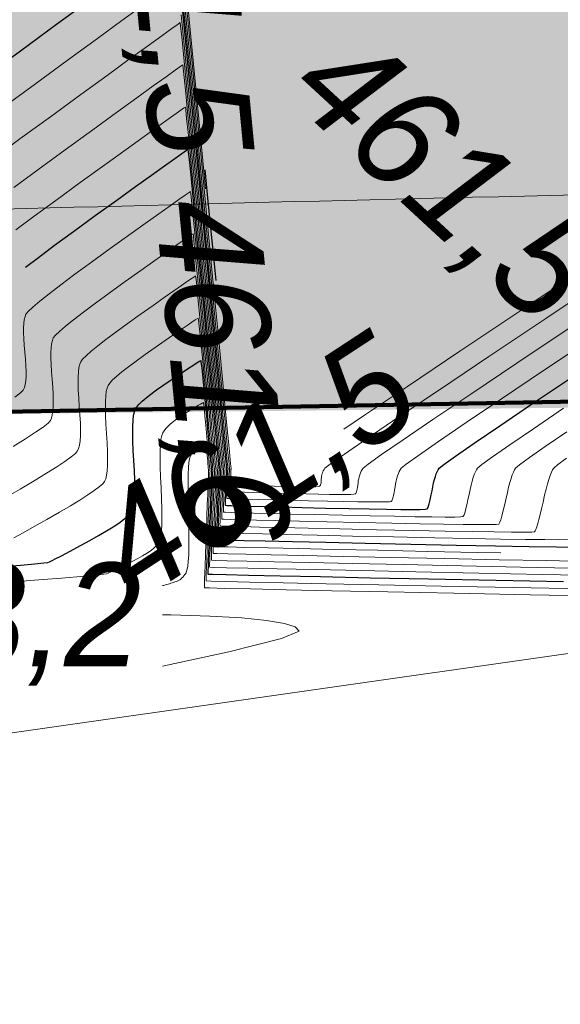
# Model space of a CAD drawing. Header units: metres. Extents: x 730549 to 731755, y 5527678 to 5528494.
# Tile 187 of 207: x 731682.89 to 731684.7, y 5527794.3 to 5527797.59. Entities that reach past the tile are written whole.
import ezdxf

# ---------------------------------------------------------------- set-up
doc = ezdxf.new("R2010")
doc.units = ezdxf.units.M
doc.header["$LTSCALE"] = 0.1
doc.layers.add('3d Modell', color=7, linetype='Continuous', transparency=0.4)
for name, color, linetype in [('LA_Planungsumgriff', 7, 'Continuous'), ('Netzbach mit Ausleitung', 7, 'Continuous'), ('Sparten Strom GEPLANT pdf', 7, 'Continuous'), ('Sparten_Kanal-aus dwg GRUPPE', 7, 'Continuous')]:
    doc.layers.add(name, color=color, linetype=linetype)
doc.styles.add('Arial', font='arial.ttf')
doc.styles.add('Artifakt Element Thin', font='Artifakt Element Thin Italic.ttf')
picture_1 = doc.add_image_def('image1.png', size_in_pixel=(2382, 1684))

# ---------------------------------------------------------------- blocks, each defined once
blk = doc.blocks.new('PDF-Seite')
at = {"color": 255, "linetype": 'Continuous', "lineweight": 9, "transparency": 33554687}
blk.add_wipeout([(0, 103.9213), (293.9185, 103.9213), (293.9185, -103.9213), (0, -103.9213)], dxfattribs=at)
at = {"transparency": 33554687}
image = blk.add_image(picture_1, insert=(0, -103.9213), size_in_units=(293.9185, 207.8426), dxfattribs=at)
image.dxf.flags = 7
blk = doc.blocks.new('Gruppe')
at = {"color": 7, "transparency": 33554687, "insert": (-866.8829, -464.8712, -30.1596), "char_height": 0.3606569, "attachment_point": 1, "rotation": 2.2512, "line_spacing_factor": 0.25, "style": 'Arial'}
blk.add_mtext('A S=460.999 T=2.03m Ei 800/1200->M1308E S=461.002 T=2.03m Ei 800/1200->M1280E S=461.004 T=2.03m DN 500->M1306', dxfattribs=at)
blk = doc.blocks.new('Gruppe-1')
at = {"color": 7, "transparency": 33554687}
blk.add_blockref('Gruppe', (0, 0), dxfattribs=at)
blk = doc.blocks.new('Gruppe-3')
at = {"color": 7, "linetype": 'Continuous', "lineweight": 25, "transparency": 33554585, "flags": 128}
for points in [[(-856.8703, -464.8245), (-856.8276, -464.7919), (-856.7736, -464.7516), (-856.7105, -464.7053), (-856.6382, -464.6528), (-856.5661, -464.6009), (-856.5035, -464.5558), (-856.4505, -464.5178), (-856.4071, -464.4867), (-856.3733, -464.4625), (-856.349, -464.4453), (-856.3342, -464.435), (-856.3291, -464.4317), (-856.3279, -464.4402), (-856.3252, -464.4654), (-856.321, -464.5072), (-856.3152, -464.5657), (-856.3078, -464.6409), (-856.2989, -464.7327), (-856.2885, -464.8412), (-856.2765, -464.9663), (-856.2645, -465.0915), (-856.2542, -465.2), (-856.2454, -465.2919), (-856.2382, -465.3672), (-856.2326, -465.4258), (-856.2286, -465.4678), (-856.2262, -465.4932), (-856.2254, -465.5019), (-856.2255, -465.5041), (-856.2257, -465.5098), (-856.226, -465.519), (-856.2265, -465.5317), (-856.2272, -465.5479), (-856.228, -465.5676), (-856.2289, -465.5908), (-856.23, -465.6176), (-856.231, -465.6443), (-856.2319, -465.6675), (-856.2326, -465.6872), (-856.2332, -465.7034), (-856.2335, -465.716), (-856.2337, -465.7251), (-856.2337, -465.7307), (-856.2335, -465.7328), (-856.2231, -465.7333), (-856.1926, -465.7342), (-856.1419, -465.7355), (-856.0711, -465.7371), (-855.9801, -465.7392), (-855.869, -465.7417), (-855.7377, -465.7445), (-855.5863, -465.7477), (-855.4348, -465.7509), (-855.3033, -465.7535), (-855.1917, -465.7555), (-855.1002, -465.7569), (-855.0287, -465.7578)], [(-857.0083, -464.1916), (-856.8876, -464.1031), (-856.7671, -464.0151), (-856.6626, -463.9388)], [(-856.3495, -463.9495), (-856.3374, -464.074), (-856.3227, -464.226), (-856.3054, -464.4056), (-856.2854, -464.6128), (-856.2655, -464.82), (-856.2483, -464.9997), (-856.2336, -465.1518), (-856.2217, -465.2763), (-856.2124, -465.3732), (-856.2057, -465.4426), (-856.2018, -465.4844), (-856.2004, -465.4986), (-856.2004, -465.4999), (-856.2006, -465.5029), (-856.2008, -465.5078), (-856.201, -465.5144), (-856.2014, -465.5228), (-856.2019, -465.533), (-856.2024, -465.5449), (-856.203, -465.5586), (-856.2037, -465.5723), (-856.2042, -465.5842), (-856.2045, -465.5943), (-856.2048, -465.6027), (-856.2049, -465.6092), (-856.2049, -465.614), (-856.2048, -465.6169), (-856.2046, -465.6181), (-856.1991, -465.6185), (-856.1833, -465.6192), (-856.1571, -465.62), (-856.1205, -465.621), (-856.0736, -465.6223), (-856.0163, -465.6237), (-855.9487, -465.6254), (-855.8707, -465.6273), (-855.7926, -465.629), (-855.7247, -465.6304), (-855.667, -465.6314), (-855.6195, -465.6321), (-855.5823, -465.6323), (-855.5552, -465.6321), (-855.5384, -465.6316), (-855.5317, -465.6306), (-855.5301, -465.6287), (-855.5283, -465.6251), (-855.5265, -465.6199), (-855.5245, -465.6131), (-855.5223, -465.6047), (-855.5201, -465.5947), (-855.5177, -465.583), (-855.5152, -465.5697), (-855.5126, -465.5562), (-855.5098, -465.5438), (-855.507, -465.5327), (-855.504, -465.5227), (-855.5009, -465.5138), (-855.4977, -465.5062), (-855.4944, -465.4997), (-855.4909, -465.4944), (-855.4757, -465.482), (-855.437, -465.4543), (-855.3748, -465.4113), (-855.2891, -465.3529), (-855.1799, -465.2792), (-855.0472, -465.1902)], [(-856.2726, -464.5002), (-856.2623, -464.6056), (-856.242, -464.8137), (-856.2366, -464.8685)], [(-856.9517, -465.8235), (-856.8871, -465.818), (-856.8397, -465.8137), (-856.8096, -465.8105), (-856.7967, -465.8086), (-856.7908, -465.8062), (-856.7816, -465.802), (-856.769, -465.7957), (-856.7531, -465.7875), (-856.7339, -465.7773), (-856.7112, -465.7652), (-856.6853, -465.7511), (-856.656, -465.7351), (-856.6267, -465.7187), (-856.6008, -465.7036), (-856.5783, -465.6898), (-856.5591, -465.6773), (-856.5434, -465.666), (-856.5309, -465.6561), (-856.5219, -465.6474), (-856.5163, -465.64), (-856.5127, -465.6315), (-856.5099, -465.6192), (-856.5079, -465.6034), (-856.5067, -465.5839), (-856.5062, -465.5607), (-856.5066, -465.5339), (-856.5077, -465.5035), (-856.5096, -465.4694), (-856.5115, -465.4353), (-856.5127, -465.4049), (-856.5132, -465.378), (-856.5129, -465.3548), (-856.5119, -465.3352), (-856.5101, -465.3192), (-856.5076, -465.3068), (-856.5043, -465.2981), (-856.4993, -465.2905), (-856.4917, -465.2817), (-856.4813, -465.2716), (-856.4682, -465.2603), (-856.4524, -465.2478), (-856.4339, -465.2339), (-856.4127, -465.2189), (-856.3888, -465.2026), (-856.3651, -465.1867), (-856.3445, -465.1729), (-856.327, -465.1613), (-856.3126, -465.1519), (-856.3014, -465.1446), (-856.2932, -465.1394), (-856.2881, -465.1363), (-856.2862, -465.1354), (-856.2856, -465.1385), (-856.2845, -465.1472), (-856.2829, -465.1617), (-856.2808, -465.1819), (-856.2782, -465.2078), (-856.2751, -465.2394), (-856.2716, -465.2768), (-856.2676, -465.3199), (-856.2635, -465.3629), (-856.2601, -465.4003), (-856.2571, -465.432), (-856.2547, -465.4581), (-856.2528, -465.4784), (-856.2515, -465.493), (-856.2507, -465.502), (-856.2504, -465.5052), (-856.2505, -465.5083), (-856.2508, -465.5166), (-856.2513, -465.5301), (-856.252, -465.5489), (-856.2529, -465.5729), (-856.254, -465.6022), (-856.2554, -465.6368), (-856.2569, -465.6766), (-856.2584, -465.7164), (-856.2597, -465.7509), (-856.2608, -465.7801), (-856.2616, -465.8041), (-856.2621, -465.8229), (-856.2624, -465.8363), (-856.2625, -465.8445), (-856.2623, -465.8475), (-856.2471, -465.848), (-856.2019, -465.8492), (-856.1267, -465.8509), (-856.0217, -465.8532), (-855.8866, -465.8561), (-855.7217, -465.8596), (-855.5268, -465.8636), (-855.3019, -465.8682), (-855.077, -465.8727)]]:
    blk.add_lwpolyline(points, dxfattribs=at)
at = {"color": 7, "linetype": 'Continuous', "lineweight": 13, "transparency": 33554585, "flags": 128}
for points in [[(-856.9027, -464.7007), (-856.8416, -464.6551), (-856.77, -464.6025), (-856.688, -464.5429), (-856.6063, -464.4837), (-856.5353, -464.4324), (-856.4752, -464.3891), (-856.426, -464.3536), (-856.3876, -464.3261), (-856.3601, -464.3065), (-856.3435, -464.2948), (-856.3376, -464.291), (-856.3364, -464.3006), (-856.3334, -464.329), (-856.3286, -464.3763), (-856.322, -464.4425), (-856.3137, -464.5275), (-856.3037, -464.6313), (-856.2919, -464.7541), (-856.2783, -464.8956), (-856.2647, -465.0372), (-856.253, -465.16), (-856.243, -465.2639), (-856.2349, -465.349), (-856.2286, -465.4153), (-856.224, -465.4628), (-856.2213, -465.4914), (-856.2204, -465.5012), (-856.2205, -465.5032), (-856.2206, -465.5084), (-856.221, -465.5167), (-856.2214, -465.5282), (-856.222, -465.5429), (-856.2227, -465.5607), (-856.2236, -465.5816), (-856.2246, -465.6058), (-856.2256, -465.6299), (-856.2264, -465.6509), (-856.227, -465.6686), (-856.2275, -465.6832), (-856.2278, -465.6947), (-856.2279, -465.7029), (-856.2279, -465.708), (-856.2277, -465.7099), (-856.2183, -465.7103), (-856.1907, -465.7112), (-856.145, -465.7124), (-856.081, -465.7139), (-855.9988, -465.7158), (-855.8985, -465.7181), (-855.7799, -465.7207), (-855.6432, -465.7236), (-855.5063, -465.7265), (-855.3875, -465.7289), (-855.2868, -465.7307), (-855.2041, -465.7319), (-855.1394, -465.7327), (-855.0928, -465.7329), (-855.0641, -465.7325)], [(-856.9431, -465.5959), (-856.8889, -465.5646), (-856.8414, -465.5365), (-856.8006, -465.5117), (-856.7665, -465.4902), (-856.7391, -465.472), (-856.7184, -465.4571), (-856.7044, -465.4454), (-856.6971, -465.437), (-856.6935, -465.4288), (-856.6907, -465.4176), (-856.6888, -465.4035), (-856.6877, -465.3865), (-856.6873, -465.3665), (-856.6878, -465.3435), (-856.6891, -465.3176), (-856.6912, -465.2888), (-856.6933, -465.2599), (-856.6947, -465.234), (-856.6953, -465.211), (-856.6951, -465.1909), (-856.6941, -465.1737), (-856.6924, -465.1595), (-856.6899, -465.1482), (-856.6867, -465.1398), (-856.6804, -465.1313), (-856.6689, -465.1196), (-856.652, -465.1047), (-856.6299, -465.0866), (-856.6025, -465.0654), (-856.5698, -465.041), (-856.5318, -465.0134), (-856.4885, -464.9827), (-856.4455, -464.9524), (-856.4081, -464.9261), (-856.3764, -464.9039), (-856.3504, -464.8858), (-856.3301, -464.8717), (-856.3155, -464.8617), (-856.3066, -464.8558), (-856.3034, -464.854), (-856.3025, -464.8592), (-856.3008, -464.8745), (-856.2981, -464.8999), (-856.2945, -464.9354), (-856.29, -464.981), (-856.2847, -465.0367), (-856.2783, -465.1025), (-856.2711, -465.1784), (-856.2639, -465.2544), (-856.2577, -465.3202), (-856.2524, -465.376), (-856.2481, -465.4217), (-856.2447, -465.4574), (-856.2423, -465.4829), (-856.2409, -465.4985), (-856.2404, -465.5039), (-856.2405, -465.5066), (-856.2407, -465.5138), (-856.2412, -465.5256), (-856.2418, -465.542), (-856.2426, -465.5629), (-856.2436, -465.5884), (-856.2448, -465.6184), (-856.2461, -465.653), (-856.2475, -465.6875), (-856.2486, -465.7175), (-856.2495, -465.743), (-856.2502, -465.7638), (-856.2507, -465.7801), (-856.2509, -465.7919), (-856.251, -465.799), (-856.2508, -465.8016), (-856.2375, -465.8021), (-856.1982, -465.8032), (-856.1328, -465.8048), (-856.0414, -465.8068), (-855.924, -465.8094), (-855.7806, -465.8124), (-855.6111, -465.816), (-855.4157, -465.82), (-855.2201, -465.824), (-855.0504, -465.8273)], [(-856.9775, -464.4622), (-856.8892, -464.3971), (-856.7878, -464.323), (-856.6867, -464.2494), (-856.5989, -464.1856), (-856.5247, -464.1316), (-856.4638, -464.0875), (-856.4164, -464.0533), (-856.3824, -464.0288), (-856.3619, -464.0142), (-856.3548, -464.0095), (-856.3533, -464.0213), (-856.3496, -464.0563), (-856.3438, -464.1145), (-856.3358, -464.196), (-856.3256, -464.3007), (-856.3132, -464.4287), (-856.2986, -464.5798), (-856.2819, -464.7542), (-856.2651, -464.9286), (-856.2506, -465.0798), (-856.2383, -465.2078), (-856.2283, -465.3127), (-856.2205, -465.3943), (-856.2149, -465.4527), (-856.2115, -465.4879), (-856.2104, -465.4999), (-856.2105, -465.5016), (-856.2106, -465.5057), (-856.2109, -465.5123), (-856.2112, -465.5213), (-856.2117, -465.5328), (-856.2123, -465.5468), (-856.213, -465.5633), (-856.2138, -465.5822), (-856.2146, -465.6011), (-856.2153, -465.6175), (-856.2158, -465.6315), (-856.2161, -465.643), (-856.2163, -465.6519), (-856.2164, -465.6584), (-856.2164, -465.6625), (-856.2161, -465.664), (-856.2087, -465.6644), (-856.187, -465.6652), (-856.151, -465.6662), (-856.1008, -465.6675), (-856.0362, -465.669), (-855.9574, -465.6709), (-855.8643, -465.673), (-855.7569, -465.6754), (-855.6495, -465.6778), (-855.5561, -465.6796), (-855.4769, -465.6811), (-855.4118, -465.682), (-855.3608, -465.6825), (-855.324, -465.6825), (-855.3013, -465.6821), (-855.2926, -465.6812), (-855.2909, -465.6788), (-855.2888, -465.6741), (-855.2863, -465.6669), (-855.2835, -465.6573), (-855.2803, -465.6453), (-855.2768, -465.6309), (-855.2728, -465.6141), (-855.2685, -465.5948), (-855.2641, -465.5754), (-855.2598, -465.5579), (-855.2557, -465.5424), (-855.2516, -465.5288), (-855.2477, -465.5172), (-855.2439, -465.5076), (-855.2402, -465.4999), (-855.2367, -465.4942), (-855.2234, -465.4831), (-855.1904, -465.4592), (-855.1378, -465.4225), (-855.0655, -465.3731)], [(-856.9095, -464.5587), (-856.8296, -464.4998), (-856.7379, -464.433), (-856.6465, -464.3665), (-856.5671, -464.309), (-856.4999, -464.2604), (-856.4449, -464.2206), (-856.402, -464.1897), (-856.3713, -464.1677), (-856.3527, -464.1545), (-856.3462, -464.1502), (-856.3448, -464.1609), (-856.3415, -464.1927), (-856.3362, -464.2454), (-856.3289, -464.3192), (-856.3197, -464.4141), (-856.3084, -464.53), (-856.2952, -464.6669), (-856.2801, -464.8249), (-856.2649, -464.9829), (-856.2518, -465.1199), (-856.2407, -465.2359), (-856.2316, -465.3308), (-856.2245, -465.4048), (-856.2195, -465.4577), (-856.2164, -465.4897), (-856.2154, -465.5006), (-856.2155, -465.5024), (-856.2156, -465.507), (-856.2159, -465.5145), (-856.2163, -465.5248), (-856.2169, -465.5378), (-856.2175, -465.5537), (-856.2183, -465.5725), (-856.2192, -465.594), (-856.2201, -465.6155), (-856.2208, -465.6342), (-856.2214, -465.6501), (-856.2218, -465.6631), (-856.2221, -465.6733), (-856.2222, -465.6807), (-856.2221, -465.6852), (-856.2219, -465.6869), (-856.2135, -465.6874), (-856.1889, -465.6882), (-856.148, -465.6893), (-856.0909, -465.6907), (-856.0175, -465.6924), (-855.9279, -465.6945), (-855.8221, -465.6969), (-855.7, -465.6995), (-855.5779, -465.7021), (-855.4718, -465.7042), (-855.3818, -465.7059), (-855.3079, -465.707), (-855.2501, -465.7076), (-855.2084, -465.7077), (-855.1827, -465.7073), (-855.1731, -465.7064), (-855.1713, -465.7039), (-855.169, -465.6985), (-855.1663, -465.6904), (-855.163, -465.6794), (-855.1593, -465.6656), (-855.1551, -465.649), (-855.1504, -465.6296), (-855.1452, -465.6074), (-855.1399, -465.585), (-855.1349, -465.5649), (-855.13, -465.5472), (-855.1255, -465.5319), (-855.1211, -465.5189), (-855.117, -465.5082), (-855.1132, -465.5), (-855.1096, -465.4941), (-855.0972, -465.4836), (-855.0671, -465.4616)], [(-857.2963, -464.5583), (-857.2891, -464.5521), (-857.2497, -464.5204), (-857.1959, -464.4788), (-857.1278, -464.4272), (-857.0454, -464.3657), (-856.9487, -464.2944), (-856.8377, -464.2131), (-856.7269, -464.1322), (-856.6307, -464.0622), (-856.5494, -464.0029), (-856.4827, -463.9545)], [(-856.3514, -463.9836), (-856.3427, -464.0728), (-856.3315, -464.1873), (-856.3179, -464.3273), (-856.302, -464.4927), (-856.2836, -464.6835), (-856.2653, -464.8743), (-856.2494, -465.0398), (-856.236, -465.1798), (-856.225, -465.2945), (-856.2164, -465.3838), (-856.2103, -465.4476), (-856.2066, -465.4861), (-856.2054, -465.4992), (-856.2055, -465.5007), (-856.2056, -465.5043), (-856.2058, -465.51), (-856.2061, -465.5179), (-856.2066, -465.5278), (-856.2071, -465.5399), (-856.2077, -465.5541), (-856.2084, -465.5704), (-856.2091, -465.5867), (-856.2097, -465.6009), (-856.2101, -465.6129), (-856.2105, -465.6228), (-856.2106, -465.6306), (-856.2107, -465.6362), (-856.2106, -465.6397), (-856.2104, -465.6411), (-856.2039, -465.6415), (-856.1852, -465.6422), (-856.1541, -465.6431), (-856.1107, -465.6442), (-856.0549, -465.6457), (-855.9869, -465.6473), (-855.9065, -465.6492), (-855.8138, -465.6514), (-855.721, -465.6534), (-855.6404, -465.655), (-855.572, -465.6562), (-855.5157, -465.657), (-855.4716, -465.6574), (-855.4396, -465.6573), (-855.4198, -465.6568), (-855.4122, -465.6559), (-855.4105, -465.6538), (-855.4086, -465.6496), (-855.4064, -465.6434), (-855.404, -465.6352), (-855.4013, -465.625), (-855.3984, -465.6128), (-855.3953, -465.5985), (-855.3919, -465.5823), (-855.3884, -465.5658), (-855.3848, -465.5509), (-855.3813, -465.5375), (-855.3778, -465.5257), (-855.3743, -465.5155), (-855.3708, -465.5069), (-855.3673, -465.4998), (-855.3638, -465.4943), (-855.3495, -465.4825), (-855.3137, -465.4567), (-855.2563, -465.4169), (-855.1773, -465.363), (-855.0767, -465.295)], [(-856.3493, -463.8472), (-856.3322, -464.0233), (-856.3121, -464.2313), (-856.289, -464.4714), (-856.2659, -464.7115), (-856.2459, -464.9196), (-856.229, -465.0957), (-856.2151, -465.24), (-856.2043, -465.3522), (-856.1966, -465.4325), (-856.192, -465.4809), (-856.1904, -465.4972), (-856.1904, -465.4982), (-856.1905, -465.5002), (-856.1907, -465.5033), (-856.1909, -465.5075), (-856.1911, -465.5128), (-856.1914, -465.5191), (-856.1918, -465.5265), (-856.1923, -465.535), (-856.1927, -465.5435), (-856.193, -465.5509), (-856.1933, -465.5571), (-856.1934, -465.5624), (-856.1935, -465.5665), (-856.1934, -465.5695), (-856.1933, -465.5714), (-856.193, -465.5723), (-856.1895, -465.5726), (-856.1796, -465.5732), (-856.1632, -465.5738), (-856.1403, -465.5746), (-856.111, -465.5755), (-856.0753, -465.5765), (-856.0331, -465.5777), (-855.9844, -465.5791), (-855.9357, -465.5803), (-855.8933, -465.5812), (-855.8571, -465.5818), (-855.8273, -465.5821), (-855.8037, -465.5821), (-855.7864, -465.5818), (-855.7755, -465.5811), (-855.7708, -465.5801), (-855.7693, -465.5786), (-855.7679, -465.5762), (-855.7666, -465.573), (-855.7654, -465.569), (-855.7644, -465.5641), (-855.7634, -465.5584), (-855.7626, -465.5519), (-855.7619, -465.5446), (-855.761, -465.537), (-855.7598, -465.5298), (-855.7582, -465.523), (-855.7563, -465.5165), (-855.7541, -465.5105), (-855.7515, -465.5048), (-855.7485, -465.4995), (-855.7452, -465.4946), (-855.728, -465.481), (-855.6836, -465.4494), (-855.6118, -465.4), (-855.5127, -465.3327), (-855.3863, -465.2475), (-855.2325, -465.1444), (-855.0515, -465.0234)], [(-856.337, -463.9219), (-856.3155, -464.1442), (-856.2908, -464.4007), (-856.2661, -464.6572), (-856.2447, -464.8795), (-856.2266, -465.0677), (-856.2118, -465.2218), (-856.2003, -465.3417), (-856.192, -465.4275), (-856.1871, -465.4791), (-856.1854, -465.4966), (-856.1854, -465.4974), (-856.1855, -465.4989), (-856.1856, -465.5011), (-856.1858, -465.5041), (-856.186, -465.5078), (-856.1862, -465.5122), (-856.1865, -465.5173), (-856.1869, -465.5232), (-856.1872, -465.5291), (-856.1875, -465.5342), (-856.1877, -465.5386), (-856.1877, -465.5422), (-856.1877, -465.5451), (-856.1877, -465.5473), (-856.1875, -465.5487), (-856.1873, -465.5493), (-856.1847, -465.5497), (-856.1777, -465.5502), (-856.1662, -465.5507), (-856.1502, -465.5514), (-856.1297, -465.5521), (-856.1047, -465.553), (-856.0753, -465.5539), (-856.0413, -465.555), (-856.0073, -465.5559), (-855.9776, -465.5566), (-855.9522, -465.557), (-855.9311, -465.5572), (-855.9144, -465.557), (-855.9021, -465.5566), (-855.894, -465.5559), (-855.8903, -465.5549), (-855.8888, -465.5535), (-855.8876, -465.5517), (-855.8866, -465.5494), (-855.8857, -465.5466), (-855.8851, -465.5434), (-855.8847, -465.5397), (-855.8844, -465.5356), (-855.8844, -465.5309), (-855.8843, -465.5261), (-855.8838, -465.5214), (-855.8829, -465.5168), (-855.8816, -465.5122), (-855.8798, -465.5077), (-855.8777, -465.5033), (-855.8752, -465.499), (-855.8723, -465.4947), (-855.8545, -465.4809), (-855.8075, -465.4478), (-855.7311, -465.3955), (-855.6254, -465.3238), (-855.4904, -465.233), (-855.3262, -465.1228), (-855.1326, -464.9934), (-854.9097, -464.8448)], [(-855.8098, -465.3649), (-855.7405, -465.3182), (-855.5971, -465.2218), (-855.4222, -465.1046), (-855.2159, -464.9665), (-854.9781, -464.8076)], [(-856.3417, -463.8206), (-856.3189, -464.0571), (-856.2926, -464.33), (-856.2701, -464.563)], [(-856.3433, -463.9606), (-856.3275, -464.1246), (-856.3087, -464.3185), (-856.2872, -464.5421), (-856.2657, -464.7658), (-856.2471, -464.9596), (-856.2313, -465.1238), (-856.2184, -465.2581), (-856.2084, -465.3627), (-856.2012, -465.4376), (-856.1969, -465.4826), (-856.1954, -465.4979), (-856.1954, -465.499), (-856.1955, -465.5016), (-856.1957, -465.5056), (-856.196, -465.511), (-856.1963, -465.5178), (-856.1967, -465.526), (-856.1971, -465.5357), (-856.1977, -465.5468), (-856.1982, -465.5579), (-856.1986, -465.5675), (-856.1989, -465.5757), (-856.1991, -465.5825), (-856.1992, -465.5878), (-856.1992, -465.5917), (-856.199, -465.5942), (-856.1988, -465.5952), (-856.1943, -465.5956), (-856.1814, -465.5962), (-856.1601, -465.5969), (-856.1304, -465.5978), (-856.0923, -465.5989), (-856.0458, -465.6001), (-855.9909, -465.6016), (-855.9276, -465.6032), (-855.8641, -465.6047), (-855.809, -465.6058), (-855.7621, -465.6066), (-855.7234, -465.6071), (-855.693, -465.6072), (-855.6708, -465.6069), (-855.6569, -465.6063), (-855.6512, -465.6054), (-855.6497, -465.6036), (-855.6481, -465.6007), (-855.6465, -465.5965), (-855.645, -465.5911), (-855.6434, -465.5844), (-855.6418, -465.5765), (-855.6401, -465.5674), (-855.6385, -465.5571), (-855.6368, -465.5466), (-855.6348, -465.5368), (-855.6326, -465.5278), (-855.6302, -465.5196), (-855.6275, -465.5122), (-855.6246, -465.5055), (-855.6214, -465.4996), (-855.6181, -465.4945), (-855.6019, -465.4815), (-855.5603, -465.4519), (-855.4933, -465.4056), (-855.4009, -465.3428), (-855.2831, -465.2633), (-855.1399, -465.1673), (-854.9713, -465.0546)], [(-856.9059, -465.258), (-856.8869, -465.2434), (-856.8779, -465.234), (-856.8743, -465.2261), (-856.8716, -465.216), (-856.8697, -465.2037), (-856.8687, -465.189), (-856.8685, -465.1722), (-856.8691, -465.1531), (-856.8705, -465.1317), (-856.8728, -465.1081), (-856.8751, -465.0845), (-856.8766, -465.0631), (-856.8773, -465.044), (-856.8773, -465.027), (-856.8764, -465.0123), (-856.8747, -464.9998), (-856.8723, -464.9895), (-856.8691, -464.9815), (-856.8615, -464.972), (-856.8461, -464.9574), (-856.8228, -464.9377), (-856.7916, -464.913), (-856.7526, -464.8831), (-856.7057, -464.8481), (-856.6509, -464.808), (-856.5883, -464.7628), (-856.5259, -464.718), (-856.4717, -464.6793), (-856.4258, -464.6465), (-856.3882, -464.6197), (-856.3589, -464.5989), (-856.3378, -464.5841), (-856.325, -464.5753), (-856.3205, -464.5725), (-856.3194, -464.5799), (-856.3171, -464.6018), (-856.3133, -464.6381), (-856.3083, -464.6889), (-856.3019, -464.7543), (-856.2942, -464.834), (-856.2851, -464.9283), (-856.2747, -465.037), (-856.2643, -465.1458), (-856.2553, -465.2401), (-856.2477, -465.3199), (-856.2415, -465.3854), (-856.2367, -465.4363), (-856.2332, -465.4729), (-856.2311, -465.4949), (-856.2304, -465.5026), (-856.2305, -465.5049), (-856.2307, -465.5111), (-856.2311, -465.5212), (-856.2316, -465.5351), (-856.2323, -465.5529), (-856.2332, -465.5745), (-856.2342, -465.6), (-856.2354, -465.6294), (-856.2365, -465.6587), (-856.2375, -465.6842), (-856.2383, -465.7058), (-856.2388, -465.7235), (-856.2392, -465.7374), (-856.2394, -465.7474), (-856.2394, -465.7535), (-856.2392, -465.7557), (-856.2279, -465.7562), (-856.1944, -465.7572), (-856.1389, -465.7586), (-856.0612, -465.7604), (-855.9614, -465.7626), (-855.8395, -465.7652), (-855.6955, -465.7683), (-855.5294, -465.7718), (-855.3632, -465.7753), (-855.2855, -465.7768)], [(-856.9118, -465.4227), (-856.8702, -465.3967), (-856.837, -465.375), (-856.8121, -465.3575), (-856.7956, -465.3444), (-856.7875, -465.3355), (-856.7839, -465.3275), (-856.7812, -465.3168), (-856.7793, -465.3036), (-856.7782, -465.2878), (-856.7779, -465.2693), (-856.7784, -465.2483), (-856.7798, -465.2247), (-856.782, -465.1985), (-856.7842, -465.1722), (-856.7856, -465.1486), (-856.7863, -465.1275), (-856.7862, -465.109), (-856.7853, -465.093), (-856.7836, -465.0797), (-856.7811, -465.0689), (-856.7779, -465.0606), (-856.771, -465.0516), (-856.7575, -465.0385), (-856.7374, -465.0212), (-856.7108, -464.9998), (-856.6775, -464.9742), (-856.6377, -464.9445), (-856.5914, -464.9107), (-856.5384, -464.8727), (-856.4857, -464.8352), (-856.4399, -464.8027), (-856.4011, -464.7752), (-856.3693, -464.7527), (-856.3445, -464.7353), (-856.3267, -464.7229), (-856.3158, -464.7156), (-856.3119, -464.7132), (-856.311, -464.7195), (-856.3089, -464.7381), (-856.3057, -464.769), (-856.3014, -464.8122), (-856.296, -464.8676), (-856.2894, -464.9354), (-856.2817, -465.0154), (-856.2729, -465.1077), (-856.2641, -465.2001), (-856.2565, -465.2801), (-856.2501, -465.348), (-856.2448, -465.4035), (-856.2407, -465.4468), (-856.2378, -465.4779), (-856.236, -465.4967), (-856.2354, -465.5032), (-856.2355, -465.5058), (-856.2357, -465.5125), (-856.2361, -465.5234), (-856.2367, -465.5386), (-856.2375, -465.5579), (-856.2384, -465.5815), (-856.2395, -465.6092), (-856.2408, -465.6412), (-856.242, -465.6731), (-856.243, -465.7009), (-856.2439, -465.7244), (-856.2445, -465.7437), (-856.2449, -465.7588), (-856.2452, -465.7696), (-856.2452, -465.7763), (-856.245, -465.7787), (-856.2327, -465.7792), (-856.1963, -465.7802), (-856.1358, -465.7817), (-856.0513, -465.7836), (-855.9427, -465.786), (-855.8101, -465.7888), (-855.6533, -465.7921), (-855.4725, -465.7959), (-855.2917, -465.7996), (-855.1347, -465.8027), (-855.0016, -465.8051)], [(-856.9098, -465.7272), (-856.878, -465.7096), (-856.8413, -465.689), (-856.7995, -465.6655), (-856.7578, -465.6416), (-856.7211, -465.6201), (-856.6894, -465.6008), (-856.6628, -465.5837), (-856.6412, -465.569), (-856.6247, -465.5566), (-856.6132, -465.5464), (-856.6067, -465.5385), (-856.6031, -465.5301), (-856.6003, -465.5184), (-856.5983, -465.5035), (-856.5972, -465.4852), (-856.5968, -465.4636), (-856.5972, -465.4387), (-856.5984, -465.4106), (-856.6004, -465.3791), (-856.6024, -465.3476), (-856.6037, -465.3194), (-856.6042, -465.2945), (-856.604, -465.2728), (-856.603, -465.2544), (-856.6013, -465.2393), (-856.5988, -465.2275), (-856.5955, -465.2189), (-856.5899, -465.2109), (-856.5803, -465.2006), (-856.5666, -465.1882), (-856.549, -465.1735), (-856.5274, -465.1566), (-856.5018, -465.1375), (-856.4722, -465.1161), (-856.4387, -465.0926), (-856.4053, -465.0695), (-856.3763, -465.0495), (-856.3517, -465.0326), (-856.3315, -465.0188), (-856.3157, -465.0081), (-856.3044, -465.0006), (-856.2974, -464.9961), (-856.2948, -464.9947), (-856.294, -464.9988), (-856.2926, -465.0109), (-856.2905, -465.0308), (-856.2877, -465.0586), (-856.2841, -465.0944), (-856.2799, -465.1381), (-856.275, -465.1897), (-856.2693, -465.2491), (-856.2637, -465.3087), (-856.2589, -465.3603), (-856.2548, -465.404), (-856.2514, -465.4399), (-856.2488, -465.4679), (-856.2469, -465.488), (-856.2458, -465.5002), (-856.2454, -465.5046), (-856.2455, -465.5074), (-856.2458, -465.5152), (-856.2462, -465.5279), (-856.2469, -465.5455), (-856.2478, -465.5679), (-856.2488, -465.5953), (-856.2501, -465.6276), (-856.2515, -465.6648), (-856.253, -465.702), (-856.2542, -465.7342), (-856.2551, -465.7616), (-856.2559, -465.784), (-856.2564, -465.8015), (-856.2567, -465.8141), (-856.2567, -465.8218), (-856.2566, -465.8245), (-856.2423, -465.8251), (-856.2, -465.8262), (-856.1298, -465.8278), (-856.0315, -465.83), (-855.9053, -465.8327), (-855.7511, -465.836), (-855.5689, -465.8398), (-855.3588, -465.8441), (-855.1485, -465.8484), (-854.9661, -465.8519)], [(-856.9641, -465.8773), (-856.8825, -465.8712), (-856.8112, -465.8657), (-856.7502, -465.8609), (-856.6995, -465.8567), (-856.6592, -465.8531), (-856.6292, -465.8502), (-856.6095, -465.8479), (-856.6001, -465.8462), (-856.595, -465.8444), (-856.5883, -465.8416), (-856.5799, -465.8379), (-856.5697, -465.8331), (-856.558, -465.8275), (-856.5445, -465.8208), (-856.5293, -465.8132), (-856.5125, -465.8047), (-856.4956, -465.7958), (-856.4805, -465.7872), (-856.4671, -465.7788), (-856.4554, -465.7708), (-856.4455, -465.763), (-856.4372, -465.7556), (-856.4307, -465.7484), (-856.4259, -465.7415), (-856.4223, -465.7328), (-856.4195, -465.7201), (-856.4174, -465.7033), (-856.4161, -465.6826), (-856.4157, -465.6579), (-856.4159, -465.6292), (-856.417, -465.5965), (-856.4188, -465.5597), (-856.4207, -465.523), (-856.4218, -465.4903), (-856.4222, -465.4615), (-856.4218, -465.4367), (-856.4207, -465.4159), (-856.4189, -465.399), (-856.4164, -465.3861), (-856.4131, -465.3772), (-856.4088, -465.3701), (-856.403, -465.3628), (-856.3959, -465.3551), (-856.3873, -465.3472), (-856.3773, -465.3389), (-856.3659, -465.3304), (-856.3531, -465.3216), (-856.3389, -465.3125), (-856.3249, -465.3038), (-856.3127, -465.2964), (-856.3023, -465.29), (-856.2937, -465.2849), (-856.287, -465.281), (-856.282, -465.2782), (-856.2789, -465.2766), (-856.2776, -465.2762), (-856.2771, -465.2781), (-856.2763, -465.2836), (-856.2753, -465.2926), (-856.2739, -465.3051), (-856.2723, -465.3212), (-856.2704, -465.3408), (-856.2682, -465.3639), (-856.2658, -465.3906), (-856.2633, -465.4172), (-856.2612, -465.4404), (-856.2595, -465.4601), (-856.258, -465.4762), (-856.2569, -465.4889), (-856.2561, -465.4981), (-856.2556, -465.5037), (-856.2554, -465.5059), (-856.2555, -465.5091), (-856.2558, -465.5179), (-856.2563, -465.5323), (-856.2571, -465.5524), (-856.2581, -465.578), (-856.2593, -465.6092), (-856.2607, -465.646), (-856.2623, -465.6884), (-856.2639, -465.7308), (-856.2653, -465.7676), (-856.2664, -465.7987), (-856.2672, -465.8243), (-856.2678, -465.8442), (-856.2682, -465.8586), (-856.2683, -465.8673), (-856.2681, -465.8704), (-856.2519, -465.871), (-856.2037, -465.8722), (-856.1237, -465.874), (-856.0118, -465.8765), (-855.8679, -465.8795), (-855.6922, -465.8832), (-855.4846, -465.8874), (-855.245, -465.8923), (-855.0054, -465.8971)], [(-856.4141, -465.886), (-856.4093, -465.8853), (-856.4034, -465.8839), (-856.3992, -465.8825), (-856.3949, -465.8811), (-856.3905, -465.8797), (-856.3861, -465.8783), (-856.3816, -465.8768), (-856.377, -465.8753), (-856.3724, -465.8737), (-856.3677, -465.8722), (-856.3631, -465.8703), (-856.3586, -465.868), (-856.3543, -465.8651), (-856.3502, -465.8617), (-856.3463, -465.8578), (-856.3425, -465.8534), (-856.3389, -465.8485), (-856.3354, -465.843), (-856.3324, -465.835), (-856.3299, -465.8223), (-856.328, -465.8049), (-856.3266, -465.7829), (-856.3259, -465.7562), (-856.3257, -465.7248), (-856.3261, -465.6888), (-856.3271, -465.648), (-856.3281, -465.6074), (-856.3287, -465.5715), (-856.3287, -465.5404), (-856.3283, -465.514), (-856.3274, -465.4924), (-856.3261, -465.4756), (-856.3243, -465.4636), (-856.3219, -465.4563), (-856.3192, -465.4516), (-856.3162, -465.4472), (-856.3128, -465.443), (-856.3091, -465.4392), (-856.3051, -465.4356), (-856.3008, -465.4323), (-856.2962, -465.4293), (-856.2912, -465.4266), (-856.2863, -465.4242), (-856.2821, -465.4221), (-856.2784, -465.4204), (-856.2754, -465.419), (-856.2729, -465.418), (-856.271, -465.4173), (-856.2697, -465.4169), (-856.2691, -465.4169), (-856.2687, -465.4178), (-856.2682, -465.42), (-856.2676, -465.4235), (-856.267, -465.4283), (-856.2664, -465.4346), (-856.2656, -465.4421), (-856.2648, -465.451), (-856.264, -465.4613), (-856.2632, -465.4715), (-856.2624, -465.4805), (-856.2618, -465.4881), (-856.2613, -465.4944), (-856.2609, -465.4994), (-856.2606, -465.5031), (-856.2605, -465.5055), (-856.2604, -465.5066), (-856.2605, -465.51), (-856.2608, -465.5193), (-856.2614, -465.5346), (-856.2622, -465.5558), (-856.2632, -465.583), (-856.2645, -465.6161), (-856.266, -465.6552), (-856.2677, -465.7002), (-856.2694, -465.7452), (-856.2708, -465.7842), (-856.272, -465.8173), (-856.2729, -465.8444), (-856.2735, -465.8656), (-856.2739, -465.8808), (-856.274, -465.89), (-856.2739, -465.8933), (-856.2567, -465.8939), (-856.2056, -465.8952), (-856.1207, -465.8971), (-856.0019, -465.8997), (-855.8492, -465.9029), (-855.6627, -465.9068), (-855.4424, -465.9113), (-855.1881, -465.9164), (-854.9338, -465.9215)], [(-856.4141, -466.1543), (-856.1924, -466.1064), (-856.0166, -466.0624), (-855.9587, -466.0378), (-855.9715, -466.0239), (-856.0076, -466.0119), (-856.067, -466.002), (-856.1498, -465.9939), (-856.256, -465.9879), (-856.3854, -465.9837), (-856.4141, -465.9833)]]:
    blk.add_lwpolyline(points, dxfattribs=at)
at = {"color": 7, "transparency": 33554585, "char_height": 0.34534, "attachment_point": 1, "line_spacing_factor": 1.206165, "style": 'Artifakt Element Thin'}
for s, insert, rotation in [('461,5', (-856.2168, -463.2808), 275.4571), ('461,5', (-855.7725, -463.996), 317.2969), ('461,6', (-856.0953, -464.5796), 275.4955), ('461,5', (-856.6898, -465.6576), 33.2301), ('463,2', (-857.6401, -465.8086), 359.9393)]:
    blk.add_mtext(s, dxfattribs=dict(at, insert=insert, rotation=rotation))
blk = doc.blocks.new('Site Model Opacity Container')
at = {"color": 255, "linetype": 'Continuous', "lineweight": 5, "transparency": 33554585}
blk.add_wipeout([(-902.0886, -384.516), (-896.5606, -388.799), (-893.5636, -391.703), (-885.1136, -401.015), (-850.0795, -459.0117), (-849.9675, -459.3957), (-850.8386, -465.338), (-853.9826, -465.958), (-902.1748, -472.8373), (-946.1748, -476.8373), (-962.1748, -476.8373), (-998.1748, -420.8373), (-998.3616, -413.454), (-991.2746, -397.622), (-990.0686, -396.546)], dxfattribs=at)
at = {"color": 31, "linetype": 'Continuous', "lineweight": 5, "true_color": 0xe0cb9d, "transparency": 33554585, "flags": 128}
blk.add_lwpolyline([(-902.0886, -384.516), (-896.5606, -388.799), (-893.5636, -391.703), (-885.1136, -401.015), (-850.0795, -459.0117), (-849.9675, -459.3957), (-850.8386, -465.338), (-853.9826, -465.958), (-902.1748, -472.8373), (-946.1748, -476.8373), (-962.1748, -476.8373), (-998.1748, -420.8373), (-998.3616, -413.454), (-991.2746, -397.622), (-990.0686, -396.546)], close=True, dxfattribs=at)
at = {"color": 7, "transparency": 33554687}
blk.add_blockref('Gruppe-3', (0, 0), dxfattribs=at)
blk = doc.blocks.new('Geländemodell (2D)')
at = {"color": 31, "true_color": 0xe0cb9d, "transparency": 33554687}
blk.add_blockref('Site Model Opacity Container', (0, 0), dxfattribs=at)
at = {"color": 0, "flags": 1}
for tag in ['IFC_UUID', 'instanceID']:
    blk.add_attdef(tag, (-998.5218, -476.8373), '', height=0.00018, dxfattribs=at)

msp = doc.modelspace()

# ---------------------------------------------------------------- block references
at = {"layer": 'Sparten Strom GEPLANT pdf', "color": 16, "true_color": 0x800000, "transparency": 33554687}
msp.add_blockref('PDF-Seite', (731393.3973, 5527843.1975), dxfattribs=at)

# ---------------------------------------------------------------- next in the draw order: block references
at = {"layer": 'Sparten_Kanal-aus dwg GRUPPE', "color": 7, "transparency": 33554687}
msp.add_blockref('Gruppe-1', (732539.7836, 5528261.585), dxfattribs=at)

# ---------------------------------------------------------------- next in the draw order: block references
at = {"layer": '3d Modell', "color": 31, "true_color": 0xe0cb9d, "transparency": 33554687}
msp.add_blockref('Geländemodell (2D)', (732539.7836, 5528261.585), dxfattribs=at)

# ---------------------------------------------------------------- next in the draw order: wipeouts: each hides what was drawn before it
at = {"color": 255, "linetype": 'Continuous', "lineweight": 5, "transparency": 33554585}
msp.add_wipeout([(731656.25, 5527870.55), (731643.6, 5527865.6), (731642.2711, 5527860.5778), (731638.4, 5527857.6), (731654.4, 5527839.4), (731661.2, 5527819.4), (731668.8, 5527807.6), (731683.6, 5527801.8), (731689.8, 5527798.6), (731690, 5527794.8), (731680.8, 5527793.4), (731666.6, 5527795), (731653.4, 5527794), (731639.4, 5527790.6), (731635, 5527785.4), (731646, 5527779.8), (731687.6, 5527788.6), (731700.4, 5527795.6)], dxfattribs=at).dxf.layer = '3d Modell'

# ---------------------------------------------------------------- next in the draw order: hatches: boundary and pattern name
at = {"layer": 'Netzbach mit Ausleitung', "linetype": 'Continuous', "lineweight": 0, "true_color": 0x66aaff, "transparency": 33554585}
for points in [[(731630.413, 5527861.3038), (731630.3322, 5527858.8302), (731633.1314, 5527854.8617), (731634.3457, 5527850.6691), (731635.0706, 5527844.0587), (731637.4588, 5527838.3349), (731638.6013, 5527838.0075), (731640.4505, 5527837.657), (731641.9649, 5527834.8554), (731639.5808, 5527831.8275), (731641.1102, 5527827.9712), (731641.5161, 5527825.6986), (731645.3535, 5527821.0956), (731646.8641, 5527819.2712), (731648.5953, 5527817.5241), (731650.3372, 5527815.55), (731659.6749, 5527807.1653), (731666.0145, 5527802.345), (731668.9362, 5527800.508), (731672.0072, 5527799.2082), (731682.0302, 5527799.1405), (731687.4488, 5527798.8205), (731688.3407, 5527796.3311), (731680.7042, 5527796.2482), (731668.8206, 5527795.448), (731666.8521, 5527797.3448), (731666.3529, 5527799.6038), (731664.8747, 5527800.6992), (731658.3994, 5527805.6227), (731648.9145, 5527814.1395), (731647.1339, 5527816.1574), (731645.3806, 5527817.9269), (731643.8152, 5527819.8175), (731639.9346, 5527824.4722), (731638.1547, 5527826.9429), (731636.4755, 5527830.3301), (731632.8267, 5527831.0365), (731631.9347, 5527832.7495), (731633.0465, 5527834.1626), (731632.5639, 5527840.3132), (731631.5751, 5527843.8263), (731631.075, 5527849.3044), (731630.1406, 5527852.3206), (731627.1227, 5527857.8244), (731624.6864, 5527860.7764)], [(731630.029, 5527858.7395), (731632.8573, 5527854.7299), (731634.0503, 5527850.6106), (731634.7771, 5527843.9831), (731637.2374, 5527838.0863), (731638.16, 5527837.1), (731640.2544, 5527837.3888), (731641.6073, 5527834.8861), (731639.2382, 5527831.8774), (731640.8202, 5527827.8887), (731641.2347, 5527825.5676), (731645.1228, 5527820.9039), (731646.6416, 5527819.0695), (731648.3761, 5527817.3191), (731650.1238, 5527815.3384), (731659.4836, 5527806.9339), (731665.8435, 5527802.0982), (731668.797, 5527800.2412), (731671.9454, 5527798.9086), (731682.0203, 5527798.8406), (731687.54, 5527798.56), (731688.2, 5527796.64), (731680.6925, 5527796.5481), (731668.9331, 5527795.7563), (731667.1255, 5527797.4979), (731666.6216, 5527799.7781), (731665.0548, 5527800.9391), (731658.5907, 5527805.8541), (731649.1279, 5527814.3511), (731647.3531, 5527816.3624), (731645.6031, 5527818.1285), (731644.0459, 5527820.0092), (731640.1719, 5527824.6562), (731638.4125, 5527827.0983), (731636.6783, 5527830.5964), (731633.0259, 5527831.3035), (731632.2903, 5527832.7162), (731634.54, 5527834.52), (731632.8607, 5527840.366), (731631.8713, 5527843.881), (731631.3709, 5527849.3631), (731630.4182, 5527852.4383), (731627.3721, 5527857.9935), (731625.05, 5527860.8), (731630.12, 5527861.255)], [(731629.76, 5527861.25), (731629.7259, 5527858.6488), (731632.5831, 5527854.5981), (731633.7549, 5527850.5521), (731634.4836, 5527843.9074), (731637.0161, 5527837.8376), (731637.82, 5527836.68), (731640.0584, 5527837.1207), (731641.2496, 5527834.9169), (731638.8957, 5527831.9273), (731640.5302, 5527827.8062), (731640.9534, 5527825.4366), (731644.892, 5527820.7122), (731646.419, 5527818.8679), (731648.1569, 5527817.1141), (731649.9104, 5527815.1268), (731659.2923, 5527806.7025), (731665.6725, 5527801.8513), (731668.6577, 5527799.9743), (731671.8836, 5527798.6091), (731682.0104, 5527798.5406), (731687.58, 5527798.3), (731688.12, 5527796.94), (731680.6808, 5527796.848), (731669.0455, 5527796.0645), (731667.3989, 5527797.6511), (731666.8904, 5527799.9523), (731665.2349, 5527801.1791), (731658.7821, 5527806.0855), (731649.3413, 5527814.5626), (731647.5723, 5527816.5674), (731645.8256, 5527818.3302), (731644.2767, 5527820.2009), (731640.4091, 5527824.8401), (731638.6704, 5527827.2536), (731636.8811, 5527830.8627), (731633.2251, 5527831.5705), (731632.6458, 5527832.683), (731635.14, 5527834.46), (731633.1575, 5527840.4189), (731632.1676, 5527843.9358), (731631.6667, 5527849.4218), (731630.6958, 5527852.5559), (731627.6215, 5527858.1626), (731625.59, 5527860.845)], [(731629.4228, 5527858.558), (731632.309, 5527854.4663), (731633.4596, 5527850.4936), (731634.1901, 5527843.8318), (731636.7948, 5527837.589), (731638.04, 5527836.94), (731639.8623, 5527836.8525), (731640.892, 5527834.9476), (731638.5532, 5527831.9772), (731640.2402, 5527827.7237), (731640.672, 5527825.3056), (731644.6612, 5527820.5204), (731646.1965, 5527818.6662), (731647.9377, 5527816.9091), (731649.697, 5527814.9153), (731659.1009, 5527806.4711), (731665.5016, 5527801.6044), (731668.5185, 5527799.7075), (731671.8217, 5527798.3095), (731682.0006, 5527798.2407), (731686.8021, 5527797.9571), (731687.0672, 5527797.2173), (731680.6691, 5527797.1479), (731669.158, 5527796.3728), (731667.6723, 5527797.8043), (731667.1591, 5527800.1266), (731665.415, 5527801.419), (731658.9734, 5527806.3169), (731649.5547, 5527814.7742), (731647.7915, 5527816.7724), (731646.0482, 5527818.5318), (731644.5074, 5527820.3926), (731640.6463, 5527825.0241), (731638.9282, 5527827.409), (731637.0839, 5527831.129), (731633.4243, 5527831.8375), (731633.0014, 5527832.6497), (731635.14, 5527834.48), (731633.4543, 5527840.4718), (731632.4638, 5527843.9905), (731631.9626, 5527849.4804), (731630.9734, 5527852.6736), (731627.8709, 5527858.3317), (731626.4641, 5527860.0363), (731629.4802, 5527860.3141)]]:
    msp.add_hatch(color=161, dxfattribs=at).paths.add_polyline_path(points)
at = {"layer": 'Netzbach mit Ausleitung', "linetype": 'Continuous', "lineweight": 0, "transparency": 33554483}
msp.add_hatch(color=7, dxfattribs=at).paths.add_polyline_path([(731629.81, 5527861.25), (731629.7259, 5527858.6488), (731632.5831, 5527854.5981), (731633.7549, 5527850.5521), (731634.4836, 5527843.9074), (731637.52, 5527836.08), (731639.06, 5527836.94), (731640.0584, 5527837.1207), (731641.2496, 5527834.9169), (731638.8957, 5527831.9273), (731640.5302, 5527827.8062), (731640.9534, 5527825.4366), (731644.892, 5527820.7122), (731646.419, 5527818.8679), (731648.1569, 5527817.1141), (731649.9104, 5527815.1268), (731659.2923, 5527806.7025), (731665.6725, 5527801.8513), (731668.6577, 5527799.9743), (731671.8836, 5527798.6091), (731682.0104, 5527798.5406), (731687.6, 5527798.26), (731688.12, 5527796.9219), (731680.6808, 5527796.848), (731669.0455, 5527796.0645), (731667.3989, 5527797.6511), (731666.8904, 5527799.9523), (731665.2349, 5527801.1791), (731658.7821, 5527806.0855), (731649.3413, 5527814.5626), (731647.5723, 5527816.5674), (731645.8256, 5527818.3302), (731644.2767, 5527820.2009), (731640.4091, 5527824.8401), (731638.6704, 5527827.2536), (731636.8811, 5527830.8627), (731633.2251, 5527831.5705), (731632.6458, 5527832.683), (731635.16, 5527834.46), (731633.1575, 5527840.4189), (731632.1676, 5527843.9358), (731631.6667, 5527849.4218), (731630.6958, 5527852.5559), (731627.6215, 5527858.1626), (731625.605, 5527860.845)])

# ---------------------------------------------------------------- next in the draw order: linework, layer by layer
at = {"layer": 'LA_Planungsumgriff', "color": 16, "linetype": 'Continuous', "lineweight": 100, "true_color": 0x800000, "transparency": 33554687, "flags": 128}
msp.add_lwpolyline([(731651.4994, 5527808.1252), (731657.0563, 5527804.4013), (731663.6148, 5527794.685), (731674.9845, 5527796.1366), (731688.5945, 5527796.3819), (731687.3698, 5527798.9311), (731675.7561, 5527801.352), (731667.6171, 5527804.9852), (731657.183, 5527811.1518), (731650.6744, 5527816.6702)], dxfattribs=at)
at = {"layer": 'LA_Planungsumgriff', "color": 16, "linetype": 'Continuous', "lineweight": 9, "true_color": 0x800000, "transparency": 33554687}
msp.add_open_spline([(731624.546, 5527862.408), (731626.0696, 5527861.1897), (731628.3, 5527857.75), (731630.05, 5527854.6), (731631.05, 5527851.35), (731631.6454, 5527849.0847), (731631.8202, 5527848.2626), (731632.3448, 5527845.7962), (731632.95, 5527841.8), (731634.04, 5527837.32), (731634.6, 5527835.86), (731638.15, 5527829.25), (731642.05, 5527822.3), (731646, 5527818.1), (731656.65, 5527807.95), (731665.7, 5527800.95), (731667.4, 5527799.2), (731667.6, 5527797.7), (731668.9, 5527796.25), (731671.3, 5527796.2), (731677.9, 5527796.9), (731689.6, 5527797.1)], degree=2, knots=[0, 0, 0, 0.049146, 0.120068, 0.19099, 0.261912, 0.261912, 0.287363, 0.338266, 0.389169, 0.440071, 0.490974, 0.541876, 0.592779, 0.643682, 0.694584, 0.745487, 0.79639, 0.847292, 0.898195, 0.949097, 1, 1, 1], dxfattribs=at)

doc.saveas('drawing.dxf')
